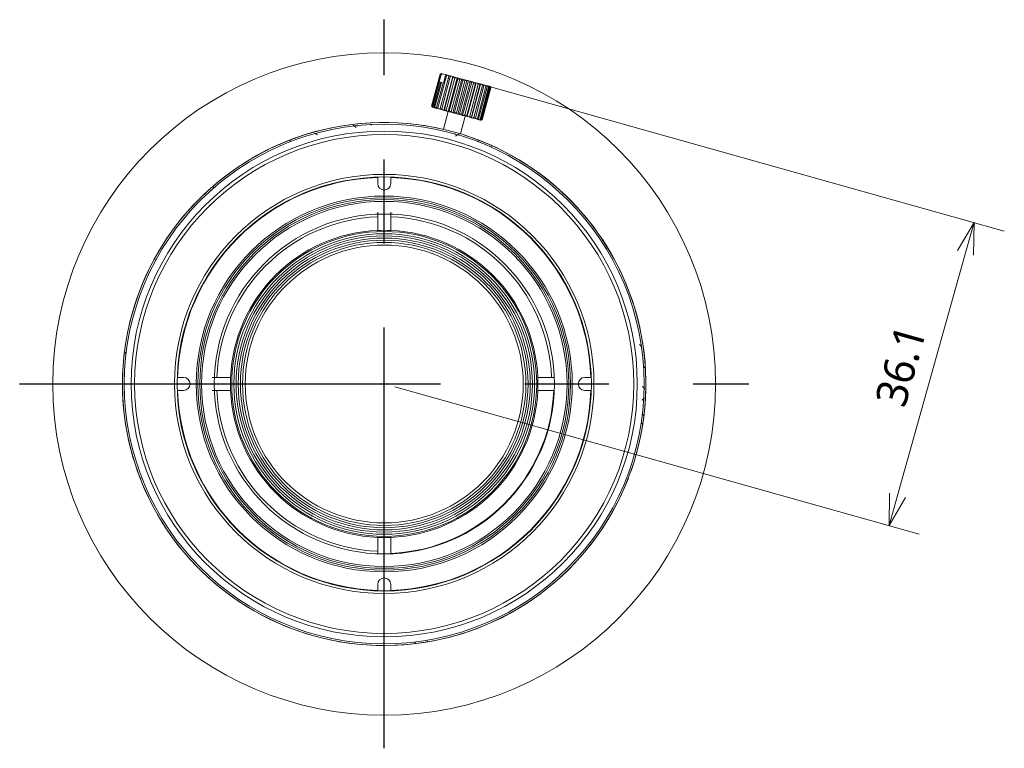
# Model space of a CAD drawing. Header units: millimetres. Extents: x 4263 to 4548, y 46 to 177.
# Tile 18 of 18: x 4435 to 4548, y 68 to 151. Entities that reach past the tile are written whole.
import ezdxf

# ---------------------------------------------------------------- set-up
doc = ezdxf.new("R2010")
doc.units = ezdxf.units.MM
doc.linetypes.add('CENTER', pattern=[50.8, 31.75, -6.35, 6.35, -6.35])
doc.layers.add('3', color=7, linetype='Continuous', true_color=0xffffff)
doc.layers.add('5', color=7, linetype='Continuous', true_color=0xffffff)
doc.styles.get("Standard").update_dxf_attribs({"font": 'Roboto-Regular.ttf'})

# ---------------------------------------------------------------- blocks, each defined once
blk = doc.blocks.new('_Open30')
at = {"color": 0, "linetype": 'ByBlock', "lineweight": -2}
for p, q in [((-1, 0.268), (0, 0)), ((0, 0), (-1, -0.268)), ((0, 0), (-1, 0))]:
    blk.add_line(p, q, dxfattribs=at)

msp = doc.modelspace()

# ---------------------------------------------------------------- linework, layer by layer
at = {"lineweight": 18}
for p, q in [((4488.11, 143.84), (4548.24, 126.95)), ((4543.8, 124.46), (4535.99, 96.63)), ((4478.35, 109.08), (4538.48, 92.19))]:
    msp.add_line(p, q, dxfattribs=at)
at = {"layer": '3', "linetype": 'CENTER', "ltscale": 1.52}
for p, q in [((4477.14, 67.62), (4477.14, 151.22)), ((4435.34, 109.42), (4518.94, 109.42))]:
    msp.add_line(p, q, dxfattribs=at)
at = {"layer": '3', "linetype": 'Continuous', "lineweight": 18}
for p, q in [((4482.58, 141.3), (4483.56, 144.97)), ((4483.57, 144.96), (4482.59, 141.29)), ((4482.65, 141.28), (4483.63, 144.95)), ((4484.27, 144.78), (4483.29, 141.11)), ((4483.66, 144.94), (4483.43, 144.07)), ((4483.55, 141.04), (4484.53, 144.71)), ((4483.57, 144.96), (4483.56, 144.97)), ((4483.69, 145.04), (4483.58, 144.98)), ((4483.66, 144.94), (4483.63, 144.95)), ((4483.69, 145.04), (4483.7, 145.03)), ((4483.73, 145.02), (4483.7, 145.03)), ((4483.73, 145.02), (4483.78, 145.01)), ((4484.71, 144.66), (4483.73, 140.99)), ((4484.29, 144.87), (4483.78, 145.01)), ((4483.95, 143.93), (4484.18, 144.8)), ((4483.96, 140.82), (4485, 144.69)), ((4484.04, 140.9), (4485.02, 144.57)), ((4484.27, 144.78), (4484.18, 144.8)), ((4485.23, 144.52), (4484.25, 140.85)), ((4484.29, 144.87), (4484.42, 144.84)), ((4484.56, 144.8), (4484.42, 144.84)), ((4484.46, 140.69), (4485.5, 144.55)), ((4484.71, 144.66), (4484.53, 144.71)), ((4484.56, 144.8), (4484.86, 144.72)), ((4485, 144.69), (4484.86, 144.72)), ((4485.02, 144.68), (4485, 144.69)), ((4485.02, 144.68), (4485.37, 144.58)), ((4485.23, 144.52), (4485.02, 144.57)), ((4485.5, 144.55), (4485.37, 144.58)), ((4485.55, 144.54), (4485.5, 144.55)), ((4485.55, 144.54), (4485.93, 144.43)), ((4483.45, 144.06), (4482.7, 141.26)), ((4482.84, 141.23), (4483.59, 144.03)), ((4483.69, 144), (4482.94, 141.2)), ((4483.14, 141.14), (4483.89, 143.95)), ((4483.43, 144.07), (4483.45, 144.06)), ((4483.45, 144.06), (4483.59, 144.03)), ((4483.59, 144.03), (4483.69, 144)), ((4483.69, 144), (4483.89, 143.95)), ((4483.89, 143.95), (4483.95, 143.93)), ((4484.59, 140.76), (4485.58, 144.43)), ((4485.8, 144.37), (4484.82, 140.7)), ((4485.01, 140.54), (4486.04, 144.4)), ((4485.19, 140.6), (4486.17, 144.27)), ((4486.4, 144.2), (4485.42, 140.53)), ((4485.57, 140.39), (4486.61, 144.25)), ((4485.8, 144.37), (4485.58, 144.43)), ((4485.79, 140.43), (4486.78, 144.1)), ((4486.04, 144.4), (4485.93, 144.43)), ((4487.01, 144.04), (4486.02, 140.37)), ((4486.12, 144.38), (4486.04, 144.4)), ((4486.12, 144.38), (4486.52, 144.28)), ((4486.13, 140.24), (4487.17, 144.1)), ((4486.4, 144.2), (4486.17, 144.27)), ((4486.39, 140.28), (4487.37, 143.95)), ((4486.61, 144.25), (4486.52, 144.28)), ((4487.59, 143.89), (4486.6, 140.22)), ((4486.71, 144.23), (4486.61, 144.25)), ((4486.66, 140.1), (4487.7, 143.96)), ((4486.71, 144.23), (4487.1, 144.12)), ((4487.01, 144.04), (4486.78, 144.1)), ((4486.94, 140.13), (4487.92, 143.8)), ((4487.17, 144.1), (4487.1, 144.12)), ((4488.12, 143.75), (4487.13, 140.08)), ((4487.14, 139.97), (4488.17, 143.83)), ((4487.28, 144.07), (4487.17, 144.1)), ((4487.28, 144.07), (4487.65, 143.97)), ((4487.59, 143.89), (4487.37, 143.95)), ((4487.43, 140), (4488.41, 143.67)), ((4488.57, 143.62), (4487.59, 139.95)), ((4487.7, 143.96), (4487.65, 143.97)), ((4487.82, 143.93), (4487.7, 143.96)), ((4487.82, 143.93), (4488.16, 143.84)), ((4487.83, 139.89), (4488.81, 143.56)), ((4488.12, 143.75), (4487.92, 143.8)), ((4488.94, 143.52), (4487.96, 139.85)), ((4488.13, 139.81), (4489.11, 143.48)), ((4488.17, 143.83), (4488.16, 143.84)), ((4488.31, 143.8), (4488.17, 143.83)), ((4489.2, 143.46), (4488.21, 139.79)), ((4488.31, 143.8), (4488.59, 143.72)), ((4488.31, 139.76), (4489.3, 143.43)), ((4489.34, 143.42), (4488.35, 139.75)), ((4488.37, 139.74), (4489.36, 143.41)), ((4488.57, 143.62), (4488.41, 143.67)), ((4488.71, 143.69), (4488.59, 143.72)), ((4488.71, 143.69), (4488.93, 143.63)), ((4488.94, 143.52), (4488.81, 143.56)), ((4489.01, 143.61), (4488.93, 143.63)), ((4489.01, 143.61), (4489.16, 143.57)), ((4489.2, 143.46), (4489.11, 143.48)), ((4489.21, 143.56), (4489.16, 143.57)), ((4489.21, 143.56), (4489.28, 143.54)), ((4489.29, 143.54), (4489.28, 143.54)), ((4489.29, 143.54), (4489.29, 143.54)), ((4489.35, 143.43), (4489.29, 143.54)), ((4489.34, 143.42), (4489.3, 143.43)), ((4482.58, 141.3), (4482.59, 141.29)), ((4482.59, 141.28), (4482.65, 141.17)), ((4482.65, 141.28), (4482.7, 141.26)), ((4482.67, 141.17), (4482.65, 141.17)), ((4482.67, 141.17), (4482.7, 141.16)), ((4482.8, 141.13), (4482.7, 141.16)), ((4482.8, 141.13), (4482.86, 141.12)), ((4482.84, 141.23), (4482.94, 141.2)), ((4483.14, 141.14), (4483.29, 141.11)), ((4483.04, 141.07), (4482.86, 141.12)), ((4483.04, 141.07), (4483.14, 141.04)), ((4483.39, 140.97), (4483.14, 141.04)), ((4483.39, 140.97), (4483.52, 140.94)), ((4483.83, 140.86), (4483.52, 140.94)), ((4483.55, 141.04), (4483.73, 140.99)), ((4483.83, 140.86), (4483.96, 140.82)), ((4484.49, 140.68), (4483.94, 138.64)), ((4483.96, 140.82), (4483.99, 140.81)), ((4484.34, 140.72), (4483.99, 140.81)), ((4484.04, 140.9), (4484.25, 140.85)), ((4484.34, 140.72), (4484.46, 140.69)), ((4484.46, 140.69), (4484.52, 140.67)), ((4484.9, 140.57), (4484.52, 140.67)), ((4484.59, 140.76), (4484.82, 140.7)), ((4484.9, 140.57), (4485.01, 140.54)), ((4485.01, 140.54), (4485.09, 140.52)), ((4485.48, 140.41), (4485.09, 140.52)), ((4485.19, 140.6), (4485.42, 140.53)), ((4485.48, 140.41), (4485.57, 140.39)), ((4485.57, 140.39), (4485.67, 140.36)), ((4486.06, 140.26), (4485.67, 140.36)), ((4485.79, 140.43), (4486.02, 140.37)), ((4485.87, 138.12), (4486.42, 140.16)), ((4486.06, 140.26), (4486.13, 140.24)), ((4486.13, 140.24), (4486.25, 140.21)), ((4486.62, 140.11), (4486.25, 140.21)), ((4486.39, 140.28), (4486.6, 140.22)), ((4486.62, 140.11), (4486.66, 140.1)), ((4486.66, 140.1), (4486.79, 140.06)), ((4487.12, 139.97), (4486.79, 140.06)), ((4486.94, 140.13), (4487.13, 140.08)), ((4487.43, 140), (4487.59, 139.95)), ((4487.12, 139.97), (4487.14, 139.97)), ((4487.14, 139.97), (4487.27, 139.93)), ((4487.55, 139.86), (4487.27, 139.93)), ((4487.55, 139.86), (4487.67, 139.83)), ((4487.89, 139.77), (4487.67, 139.83)), ((4487.83, 139.89), (4487.96, 139.85)), ((4487.89, 139.77), (4487.98, 139.74)), ((4488.12, 139.71), (4487.98, 139.74)), ((4488.12, 139.71), (4488.17, 139.69)), ((4488.13, 139.81), (4488.21, 139.79)), ((4488.24, 139.67), (4488.17, 139.69)), ((4488.24, 139.67), (4488.25, 139.67)), ((4488.25, 139.67), (4488.36, 139.73)), ((4488.25, 139.67), (4488.25, 139.67)), ((4488.31, 139.76), (4488.35, 139.75)), ((4476.39, 133.1), (4476.39, 132.42)), ((4477.89, 132.42), (4477.89, 133.1)), ((4476.39, 128.6), (4476.39, 127.03)), ((4477.89, 127.03), (4477.89, 128.6)), ((4454.14, 110.17), (4453.45, 110.17)), ((4459.53, 110.17), (4457.96, 110.17)), ((4496.33, 110.17), (4494.76, 110.17)), ((4500.83, 110.17), (4500.14, 110.17)), ((4453.45, 108.67), (4454.14, 108.67)), ((4457.96, 108.67), (4459.53, 108.67)), ((4494.76, 108.67), (4496.58, 108.67)), ((4500.14, 108.67), (4500.83, 108.67)), ((4476.39, 91.8), (4476.39, 90.23)), ((4477.89, 89.98), (4477.89, 91.8)), ((4476.39, 86.42), (4476.39, 85.73)), ((4477.89, 85.73), (4477.89, 86.42))]:
    msp.add_line(p, q, dxfattribs=at)
for centre, radius in [((4477.14, 109.42), 38), ((4477.14, 109.42), 30), ((4477.14, 109.42), 29.8), ((4477.14, 109.42), 29.02), ((4477.14, 109.42), 28.62), ((4477.14, 109.42), 24.05), ((4477.14, 109.42), 23.75), ((4477.14, 109.42), 21.56), ((4477.14, 109.42), 21.36), ((4477.15, 109.42), 21.15), ((4477.15, 109.42), 20.95), ((4477.15, 109.42), 19.5), ((4477.14, 109.42), 17.49), ((4477.14, 109.42), 17.24), ((4477.14, 109.42), 16.99), ((4477.14, 109.42), 16.74), ((4477.14, 109.42), 16.49), ((4477.14, 109.42), 16.24), ((4477.14, 109.42), 15.94)]:
    msp.add_circle(centre, radius, dxfattribs=at)
for centre, radius, start, end in [((4477.14, 109.42), 30.01, 76.7756, 109.3725), ((4477.14, 109.42), 30, 90.4388, 90.7369), ((4477.14, 109.42), 30, 80.0269, 81.4275), ((4477.14, 109.42), 30.01, 13.1344, 71.8987), ((4477.14, 109.42), 30.01, 109.6256, 168.1087), ((4477.14, 109.42), 23.7, 91.8135, 178.1865), ((4477.14, 132.42), 0.75, 180, 0), ((4477.14, 109.42), 23.7, 1.8135, 88.1865), ((4477.14, 109.42), 19.2, 92.2387, 177.7613), ((4477.14, 109.42), 19.2, 2.2387, 87.7613), ((4477.14, 109.42), 17.63, 92.4378, 177.5622), ((4477.14, 109.42), 17.63, 87.5622, 92.4378), ((4477.14, 109.42), 17.63, 2.4378, 87.5622), ((4477.14, 109.42), 30.01, 340.6219, 12.8813), ((4477.14, 109.42), 30.01, 170.1338, 171.27), ((4477.14, 109.42), 30.01, 171.8662, 180), ((4477.14, 109.42), 30, 3.8624, 5.448), ((4454.14, 109.42), 0.75, 270, 90), ((4477.14, 109.42), 17.63, 177.5622, 182.4378), ((4477.14, 109.42), 17.63, 357.5622, 2.4378), ((4500.14, 109.42), 0.75, 90, 270), ((4477.14, 109.42), 30, 0, 0.855), ((4477.14, 109.42), 30.01, 180, 208.4738), ((4477.14, 109.42), 23.7, 181.8135, 268.1865), ((4477.14, 109.42), 19.2, 182.2387, 267.7613), ((4477.14, 109.42), 17.63, 182.4378, 267.5622), ((4477.14, 109.42), 19.45, 272.2099, 357.7901), ((4477.14, 109.42), 17.63, 272.4378, 357.5622), ((4477.14, 109.42), 23.7, 271.8135, 358.1865), ((4477.14, 109.42), 30, 359.2969, 0), ((4477.14, 109.42), 30, 354.0348, 354.546), ((4477.14, 109.42), 30.01, 209.9081, 338.895), ((4477.14, 109.42), 17.63, 267.5622, 272.4378), ((4477.14, 86.42), 0.75, 0, 180), ((4477.14, 109.42), 30, 278.7919, 279.9675)]:
    msp.add_arc(centre, radius, start, end, dxfattribs=at)
for points in [[(4483.58, 144.98), (4483.58, 144.97), (4483.57, 144.97), (4483.56, 144.97)], [(4483.57, 144.96), (4483.62, 144.99), (4483.66, 145.01), (4483.7, 145.03)], [(4483.73, 145.02), (4483.7, 145), (4483.66, 144.97), (4483.63, 144.95)], [(4483.66, 144.94), (4483.7, 144.96), (4483.74, 144.99), (4483.78, 145.01)], [(4484.29, 144.87), (4484.26, 144.85), (4484.22, 144.82), (4484.18, 144.8)], [(4484.27, 144.78), (4484.32, 144.8), (4484.37, 144.82), (4484.42, 144.84)], [(4484.56, 144.8), (4484.55, 144.77), (4484.54, 144.74), (4484.53, 144.71)], [(4484.71, 144.66), (4484.76, 144.68), (4484.81, 144.7), (4484.86, 144.72)], [(4485.02, 144.68), (4485.02, 144.64), (4485.02, 144.61), (4485.02, 144.57)], [(4485.23, 144.52), (4485.28, 144.54), (4485.33, 144.56), (4485.37, 144.58)], [(4485.55, 144.54), (4485.56, 144.5), (4485.57, 144.46), (4485.58, 144.43)], [(4485.8, 144.37), (4485.85, 144.39), (4485.89, 144.41), (4485.93, 144.43)], [(4486.12, 144.38), (4486.14, 144.35), (4486.15, 144.31), (4486.17, 144.27)], [(4486.4, 144.2), (4486.44, 144.23), (4486.48, 144.25), (4486.52, 144.28)], [(4486.71, 144.23), (4486.73, 144.19), (4486.75, 144.15), (4486.78, 144.1)], [(4487.01, 144.04), (4487.04, 144.07), (4487.07, 144.1), (4487.1, 144.12)], [(4487.28, 144.07), (4487.31, 144.03), (4487.34, 143.99), (4487.37, 143.95)], [(4487.59, 143.89), (4487.61, 143.92), (4487.63, 143.95), (4487.65, 143.97)], [(4487.82, 143.93), (4487.86, 143.88), (4487.89, 143.84), (4487.92, 143.8)], [(4488.12, 143.75), (4488.13, 143.78), (4488.14, 143.81), (4488.16, 143.84)], [(4488.31, 143.8), (4488.34, 143.75), (4488.38, 143.71), (4488.41, 143.67)], [(4488.57, 143.62), (4488.58, 143.66), (4488.58, 143.69), (4488.59, 143.72)], [(4488.71, 143.69), (4488.74, 143.65), (4488.78, 143.6), (4488.81, 143.56)], [(4488.94, 143.52), (4488.94, 143.56), (4488.93, 143.6), (4488.93, 143.63)], [(4489.01, 143.61), (4489.05, 143.57), (4489.08, 143.52), (4489.11, 143.48)], [(4489.2, 143.46), (4489.19, 143.49), (4489.17, 143.53), (4489.16, 143.57)], [(4489.21, 143.56), (4489.24, 143.51), (4489.27, 143.47), (4489.3, 143.43)], [(4489.34, 143.42), (4489.32, 143.46), (4489.3, 143.5), (4489.28, 143.54)], [(4489.29, 143.54), (4489.31, 143.49), (4489.33, 143.45), (4489.36, 143.41)], [(4482.58, 141.3), (4482.58, 141.29), (4482.59, 141.28), (4482.59, 141.28)], [(4482.67, 141.17), (4482.64, 141.21), (4482.62, 141.25), (4482.59, 141.29)], [(4482.65, 141.28), (4482.66, 141.24), (4482.68, 141.2), (4482.7, 141.16)], [(4482.8, 141.13), (4482.77, 141.18), (4482.73, 141.22), (4482.7, 141.26)], [(4482.84, 141.23), (4482.84, 141.19), (4482.85, 141.15), (4482.86, 141.12)], [(4483.04, 141.07), (4483.01, 141.11), (4482.97, 141.16), (4482.94, 141.2)], [(4483.14, 141.14), (4483.14, 141.11), (4483.14, 141.08), (4483.14, 141.04)], [(4483.39, 140.97), (4483.35, 141.02), (4483.32, 141.06), (4483.29, 141.11)], [(4483.55, 141.04), (4483.54, 141), (4483.53, 140.97), (4483.52, 140.94)], [(4483.83, 140.86), (4483.79, 140.9), (4483.76, 140.94), (4483.73, 140.99)], [(4484.04, 140.9), (4484.02, 140.87), (4484, 140.84), (4483.99, 140.81)], [(4484.34, 140.72), (4484.31, 140.76), (4484.28, 140.81), (4484.25, 140.85)], [(4484.59, 140.76), (4484.57, 140.73), (4484.54, 140.7), (4484.52, 140.67)], [(4484.9, 140.57), (4484.87, 140.61), (4484.84, 140.65), (4484.82, 140.7)], [(4485.19, 140.6), (4485.15, 140.57), (4485.12, 140.55), (4485.09, 140.52)], [(4485.48, 140.41), (4485.46, 140.45), (4485.44, 140.49), (4485.42, 140.53)], [(4485.79, 140.43), (4485.75, 140.41), (4485.71, 140.39), (4485.67, 140.36)], [(4486.06, 140.26), (4486.05, 140.3), (4486.04, 140.33), (4486.02, 140.37)], [(4486.39, 140.28), (4486.34, 140.25), (4486.29, 140.23), (4486.25, 140.21)], [(4486.62, 140.11), (4486.61, 140.15), (4486.61, 140.18), (4486.6, 140.22)], [(4486.94, 140.13), (4486.89, 140.11), (4486.84, 140.08), (4486.79, 140.06)], [(4487.12, 139.97), (4487.13, 140.01), (4487.13, 140.04), (4487.13, 140.08)], [(4487.43, 140), (4487.37, 139.98), (4487.32, 139.95), (4487.27, 139.93)], [(4473.93, 138.85), (4473.82, 138.94), (4473.72, 139.02), (4473.62, 139.1)], [(4474.06, 138.99), (4474.02, 139.02), (4473.98, 139.06), (4473.93, 139.09)], [(4475.67, 139.11), (4475.64, 139.14), (4475.61, 139.17), (4475.58, 139.19)], [(4487.55, 139.86), (4487.57, 139.89), (4487.58, 139.92), (4487.59, 139.95)], [(4487.83, 139.89), (4487.78, 139.87), (4487.73, 139.85), (4487.67, 139.83)], [(4487.89, 139.77), (4487.91, 139.8), (4487.94, 139.83), (4487.96, 139.85)], [(4488.13, 139.81), (4488.08, 139.79), (4488.03, 139.77), (4487.98, 139.74)], [(4488.12, 139.71), (4488.15, 139.73), (4488.18, 139.76), (4488.21, 139.79)], [(4488.31, 139.76), (4488.27, 139.74), (4488.22, 139.71), (4488.17, 139.69)], [(4488.24, 139.67), (4488.28, 139.7), (4488.31, 139.72), (4488.35, 139.75)], [(4488.37, 139.74), (4488.33, 139.72), (4488.29, 139.7), (4488.25, 139.67)], [(4469.48, 138.01), (4469.37, 138.07), (4469.26, 138.14), (4469.14, 138.2)], [(4485.34, 138.1), (4485.31, 138.08), (4485.28, 138.06), (4485.25, 138.04)], [(4485.81, 138.14), (4485.65, 138.05), (4485.48, 137.95), (4485.32, 137.86)], [(4466.41, 137.43), (4466.39, 137.38), (4466.36, 137.32), (4466.34, 137.27)], [(4487.94, 137.27), (4487.92, 137.33), (4487.9, 137.38), (4487.88, 137.43)], [(4489.43, 136.65), (4489.42, 136.7), (4489.4, 136.76), (4489.38, 136.81)], [(4457.6, 132.01), (4457.54, 132.01), (4457.48, 132.02), (4457.42, 132.02)], [(4476.39, 128.6), (4476.39, 128.78), (4476.39, 128.97), (4476.39, 129.15)], [(4477.89, 129.15), (4477.89, 128.97), (4477.89, 128.78), (4477.89, 128.6)], [(4450.83, 123.82), (4450.84, 123.77), (4450.86, 123.71), (4450.87, 123.66)], [(4447.36, 113.05), (4447.4, 113.01), (4447.44, 112.97), (4447.47, 112.92)], [(4506.69, 113.72), (4506.59, 113.79), (4506.49, 113.87), (4506.4, 113.94)], [(4506.95, 111.3), (4506.99, 111.35), (4507.03, 111.39), (4507.07, 111.44)], [(4457.41, 110.17), (4457.59, 110.17), (4457.77, 110.17), (4457.96, 110.17)], [(4496.33, 110.17), (4496.41, 110.17), (4496.5, 110.17), (4496.59, 110.17)], [(4457.96, 108.67), (4457.77, 108.67), (4457.59, 108.67), (4457.41, 108.67)], [(4507.01, 108.87), (4506.92, 108.97), (4506.83, 109.06), (4506.74, 109.15)], [(4506.68, 107.55), (4506.79, 107.64), (4506.89, 107.73), (4506.99, 107.82)], [(4506.92, 105.78), (4506.88, 105.82), (4506.85, 105.87), (4506.81, 105.92)], [(4506.67, 104.85), (4506.71, 104.89), (4506.76, 104.92), (4506.81, 104.96)], [(4449.13, 98.68), (4449.18, 98.66), (4449.24, 98.64), (4449.29, 98.61)], [(4476.39, 89.97), (4476.39, 90.05), (4476.39, 90.14), (4476.39, 90.23)], [(4480.64, 79.75), (4480.69, 79.71), (4480.73, 79.68), (4480.78, 79.64)], [(4482.01, 79.92), (4482.04, 79.89), (4482.08, 79.86), (4482.12, 79.83)]]:
    msp.add_open_spline(points, degree=3, dxfattribs=at)
at = {"layer": '5', "linetype": 'Continuous', "lineweight": 18}
for p, q in [((4482.04, 139.01), (4482.04, 139.01)), ((4452.19, 126.07), (4452.19, 126.07)), ((4507.14, 109.77), (4507.14, 109.77)), ((4507.14, 109.6), (4507.14, 109.6)), ((4507.14, 109.24), (4507.14, 109.24)), ((4482.04, 79.82), (4482.03, 79.87)), ((4482.34, 79.87), (4482.34, 79.87))]:
    msp.add_line(p, q, dxfattribs=at)
msp.add_ellipse((4477.14, 109.42), major_axis=(-0.28, 30), ratio=0.99997, start_param=4.709426, end_param=4.714977, dxfattribs=at)
msp.add_open_spline([(4507.14, 109.77), (4507.14, 109.78), (4507.14, 109.8), (4507.14, 109.82)], degree=3, dxfattribs=at)
msp.add_open_spline([(4507.14, 109.24), (4507.14, 109.24), (4507.14, 109.24), (4507.14, 109.24), (4507.14, 109.24), (4507.14, 109.24), (4507.14, 109.24), (4507.14, 109.24), (4507.14, 109.24), (4507.14, 109.25), (4507.14, 109.25), (4507.14, 109.25), (4507.14, 109.26), (4507.14, 109.26), (4507.14, 109.27), (4507.14, 109.27), (4507.14, 109.28), (4507.14, 109.29), (4507.14, 109.3), (4507.14, 109.31), (4507.14, 109.32), (4507.14, 109.33), (4507.14, 109.35), (4507.14, 109.36), (4507.14, 109.37), (4507.14, 109.38), (4507.14, 109.4), (4507.14, 109.41), (4507.14, 109.43), (4507.14, 109.44), (4507.14, 109.45), (4507.14, 109.47), (4507.14, 109.48), (4507.14, 109.49), (4507.14, 109.5), (4507.14, 109.51), (4507.14, 109.51), (4507.14, 109.52), (4507.14, 109.53), (4507.14, 109.53), (4507.14, 109.54), (4507.14, 109.54), (4507.14, 109.54), (4507.14, 109.55), (4507.14, 109.55), (4507.14, 109.55), (4507.14, 109.55), (4507.14, 109.55), (4507.14, 109.55), (4507.14, 109.56), (4507.14, 109.58), (4507.14, 109.59), (4507.14, 109.6)], degree=3, knots=[0, 0, 0, 0, 0.000058, 0.00019, 0.000609, 0.001929, 0.003716, 0.006063, 0.011605, 0.018817, 0.026605, 0.035612, 0.045783, 0.057066, 0.075007, 0.094953, 0.116748, 0.140238, 0.165268, 0.194831, 0.225903, 0.258268, 0.291711, 0.326016, 0.360968, 0.396351, 0.43195, 0.472533, 0.512797, 0.552421, 0.591086, 0.628472, 0.656742, 0.683869, 0.7097, 0.734079, 0.75685, 0.774487, 0.790811, 0.805731, 0.819158, 0.831003, 0.841175, 0.847038, 0.852075, 0.856257, 0.859558, 0.861951, 0.863406, 0.863899, 0.931944, 1, 1, 1, 1], dxfattribs=at)

# ---------------------------------------------------------------- block references
at = {"lineweight": 18, "xscale": 3.6, "yscale": 3.6, "zscale": 3.6}
for p, rotation in [((4544.77, 127.93), 74.3165808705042), ((4535.02, 93.17), 254.3165808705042)]:
    msp.add_blockref('_Open30', p, dxfattribs=dict(at, rotation=rotation))

# ---------------------------------------------------------------- texts
at = {"lineweight": 18, "insert": (4536.38, 111.53), "char_height": 3.6, "attachment_point": 5, "rotation": 74.3166}
msp.add_mtext('\\A1;36.1', dxfattribs=at)

doc.saveas('drawing.dxf')
